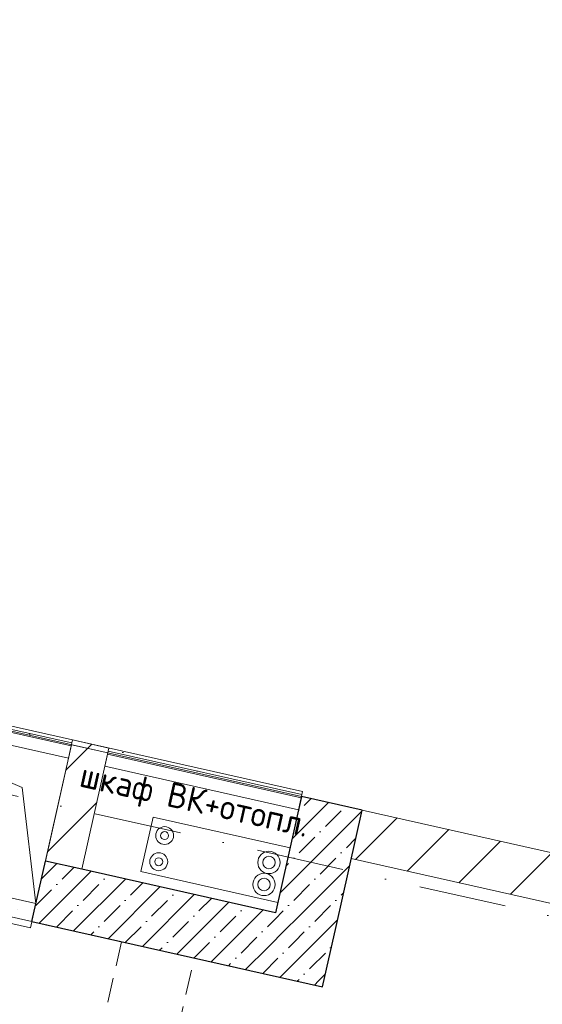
# Model space of a CAD drawing. Header units: millimetres. Extents: x -7218036 to -6881410, y 6117771 to 6219607.
# Tile 21 of 84: x -7172232 to -7170126, y 6140689 to 6144655. Entities that reach past the tile are written whole.
import ezdxf
from ezdxf.enums import TextEntityAlignment as Align

# ---------------------------------------------------------------- set-up
doc = ezdxf.new("R2010")
doc.units = ezdxf.units.MM
doc.header["$MEASUREMENT"] = 0
doc.linetypes.add('Dashed_1', pattern=[150, 100, -50])
doc.linetypes.add('Штрихпунктирная', pattern=[670.277762, 352.777767, -176.388884, 0, -141.111112])
for name, color, linetype in [('S - МОП.АР', 7, 'Continuous'), ('АР-Стены_внутренние_пилоны.АР', 7, 'Continuous'), ('АР-Стены_Перегородки_шахты_.АР', 7, 'Continuous'), ('АР-Чертеж-Оси_Осевые размеры.АР', 7, 'Continuous'), ('ИОС-Шахты и отверстия.АР', 7, 'Continuous')]:
    doc.layers.add(name, color=color, linetype=linetype)
for name, color, linetype, lineweight in [('АР-Отметки высот_новые.АР_Ном._пера__120', 7, 'Continuous', 0), ('АР-Стены_внутренние_пилоны.АР_Ном._пера__1', 7, 'Continuous', 15), ('АР-Стены_Перегородки_шахты_.АР_Ном._пера__1', 7, 'Continuous', 15), ('АР-Чертеж-Оси_Осевые размеры.АР_Ном._пера__120', 7, 'Continuous', 0), ('ИОС-Шахты и отверстия (перекидка)_Ном._пера__1', 7, 'Continuous', 0), ('ИОС-Шахты и отверстия.АР_Ном._пера__1', 7, 'Continuous', 0)]:
    doc.layers.add(name, color=color, linetype=linetype, lineweight=lineweight)
doc.styles.add('РЎР“Р•РќР•Р\xa0Р\x98Р\xa0_РЎРўР\x98Р›Р¬_2', font='GOST_Common.ttf')
doc.styles.add('РЎР“Р•РќР•Р\xa0Р\x98Р\xa0_РЎРўР\x98Р›Р¬_3', font='GOTHIC.TTF')
pattern_1 = [(45, (-6566190.34, 6562677.8), (-127.279217, 127.279217), [])]
pattern_2 = [(0, (-6566190.34, 6562677.795), (0, 75), [0, -75])]
pattern_3 = [(45, (-6566190.34, 6562677.8), (-84.852814, 84.852814), []), (45, (-6566232.77, 6562720.22), (-84.852814, 84.852814), [90, -30, 0, -30])]

# ---------------------------------------------------------------- blocks, each defined once
blk = doc.blocks.new('Стена_47_1', base_point=(-7172127.7, 6141266.3))
at = {"layer": 'АР-Стены_внутренние_пилоны.АР', "linetype": 'Continuous', "lineweight": 0, "true_color": 0x000000}
h = blk.add_hatch(dxfattribs=at)
h.set_pattern_fill('БЛОКИ_БЕТОННЫЕ_ЭФФЕКТИВН_78', color=18, style=0, pattern_type=2)
h.set_pattern_definition(pattern_1)
h.paths.add_polyline_path([(-7172023.7, 6141729.7), (-7171877.3, 6141696.8), (-7171874.6, 6141709), (-7172020.9, 6141741.9)])
h = blk.add_hatch(dxfattribs=at)
h.set_pattern_fill('БЛОКИ_БЕТОННЫЕ_ЭФФЕКТИВН_78', color=18, style=0, pattern_type=2)
h.set_pattern_definition(pattern_1)
h.paths.add_polyline_path([(-7172020.9, 6141741.9), (-7171874.6, 6141709), (-7171871.8, 6141721.2), (-7172018.2, 6141754.1)])
h = blk.add_hatch(dxfattribs=at)
h.set_pattern_fill('БЛОКИ_БЕТОННЫЕ_ЭФФЕКТИВН_78', color=18, style=0, pattern_type=2)
h.set_pattern_definition(pattern_1)
h.paths.add_polyline_path([(-7172022.6, 6141734.5), (-7172127.7, 6141266.3), (-7171981.4, 6141233.4), (-7171876.2, 6141701.7)])
h = blk.add_hatch(dxfattribs=at)
h.set_pattern_fill('БЛОКИ_БЕТОННЫЕ_ЭФФЕКТИВН_78', color=18, style=0, pattern_type=2)
h.set_pattern_definition(pattern_1)
h.paths.add_polyline_path([(-7172034.6, 6141680.9), (-7171888.3, 6141648), (-7171877.3, 6141696.8), (-7172023.7, 6141729.7)])
at = {"layer": 'АР-Стены_внутренние_пилоны.АР_Ном._пера__1', "color": 7, "linetype": 'Continuous', "lineweight": 30}
blk.add_line((-7171981.4, 6141233.4), (-7172127.7, 6141266.3), dxfattribs=at)
at = {"layer": 'АР-Стены_внутренние_пилоны.АР_Ном._пера__1', "color": 7, "linetype": 'Continuous', "lineweight": 15, "flags": 128}
for points in [[(-7172022.6, 6141734.5), (-7172127.7, 6141266.3)], [(-7172022.6, 6141734.5), (-7171876.2, 6141701.7)], [(-7171981.4, 6141233.4), (-7171876.2, 6141701.7)]]:
    blk.add_lwpolyline(points, dxfattribs=at)
at = {"layer": 'АР-Стены_Перегородки_шахты_.АР_Ном._пера__1', "color": 7, "linetype": 'Continuous', "lineweight": 15}
for p, q in [((-7172020.9, 6141741.9), (-7172023.7, 6141729.7)), ((-7172018.2, 6141754.1), (-7172020.9, 6141741.9)), ((-7172023.7, 6141729.7), (-7172034.6, 6141680.9)), ((-7171888.3, 6141648), (-7171877.3, 6141696.8)), ((-7171877.3, 6141696.8), (-7171874.6, 6141709)), ((-7171874.6, 6141709), (-7171871.8, 6141721.2))]:
    blk.add_line(p, q, dxfattribs=at)
at = {"layer": 'АР-Стены_Перегородки_шахты_.АР_Ном._пера__1', "color": 7, "linetype": 'Continuous', "lineweight": 0}
blk.add_line((-7171871.8, 6141721.2), (-7172018.2, 6141754.1), dxfattribs=at)
blk = doc.blocks.new('Стена_48_1', base_point=(-7175380.9, 6142458.1))
at = {"layer": 'АР-Стены_Перегородки_шахты_.АР', "linetype": 'Continuous', "lineweight": 0, "true_color": 0x000000}
h = blk.add_hatch(dxfattribs=at)
h.set_pattern_fill('ШТУКАТУРКА__ГИПС_03_0001', color=18, style=0, pattern_type=2)
h.set_pattern_definition(pattern_2)
h.paths.add_polyline_path([(-7173811.3, 6142144), (-7175275.1, 6142472.8), (-7175277.9, 6142460.6), (-7173814, 6142131.8)])
h = blk.add_hatch(dxfattribs=at)
h.set_pattern_fill('ШТУКАТУРКА__ГИПС_03_0001', color=18, style=0, pattern_type=2)
h.set_pattern_definition(pattern_2)
h.paths.add_polyline_path([(-7173808.5, 6142156.2), (-7175272.4, 6142485), (-7175275.1, 6142472.8), (-7173811.3, 6142144)])
h = blk.add_hatch(dxfattribs=at)
h.set_pattern_fill('ШТУКАТУРКА__ГИПС_03_0001', color=18, style=0, pattern_type=2)
h.set_pattern_definition(pattern_2)
h.paths.add_polyline_path([(-7173567.3, 6142089.2), (-7173143, 6141993.9), (-7173140.2, 6142006.1), (-7173564.6, 6142101.4)])
h = blk.add_hatch(dxfattribs=at)
h.set_pattern_fill('ШТУКАТУРКА__ГИПС_03_0001', color=18, style=0, pattern_type=2)
h.set_pattern_definition(pattern_2)
h.paths.add_polyline_path([(-7173570.1, 6142077), (-7173145.7, 6141981.7), (-7173143, 6141993.9), (-7173567.3, 6142089.2)])
h = blk.add_hatch(dxfattribs=at)
h.set_pattern_fill('ШТУКАТУРКА__ГИПС_03_0001', color=18, style=0, pattern_type=2)
h.set_pattern_definition(pattern_2)
h.paths.add_polyline_path([(-7172999.3, 6141948.8), (-7172023.7, 6141729.7), (-7172020.9, 6141741.9), (-7172996.6, 6141961)])
h = blk.add_hatch(dxfattribs=at)
h.set_pattern_fill('ШТУКАТУРКА__ГИПС_03_0001', color=18, style=0, pattern_type=2)
h.set_pattern_definition(pattern_2)
h.paths.add_polyline_path([(-7172996.6, 6141961), (-7172020.9, 6141741.9), (-7172018.2, 6141754.1), (-7172993.9, 6141973.2)])
h = blk.add_hatch(dxfattribs=at)
h.set_pattern_fill('ШТУКАТУРКА__ГИПС_03_0001', color=18, style=0, pattern_type=2)
h.set_pattern_definition(pattern_2)
h.paths.add_polyline_path([(-7171877.3, 6141696.8), (-7171096.7, 6141521.5), (-7171094, 6141533.7), (-7171874.6, 6141709)])
h = blk.add_hatch(dxfattribs=at)
h.set_pattern_fill('ШТУКАТУРКА__ГИПС_03_0001', color=18, style=0, pattern_type=2)
h.set_pattern_definition(pattern_2)
h.paths.add_polyline_path([(-7171874.6, 6141709), (-7171094, 6141533.7), (-7171091.3, 6141545.9), (-7171871.8, 6141721.2)])
at = {"layer": 'АР-Стены_Перегородки_шахты_.АР_Ном._пера__1', "color": 7, "linetype": 'Continuous', "lineweight": 0}
for p, q in [((-7173814, 6142131.8), (-7175277.9, 6142460.6)), ((-7173811.3, 6142144), (-7175275.1, 6142472.8)), ((-7173145.7, 6141981.7), (-7173570.1, 6142077)), ((-7173143, 6141993.9), (-7173567.3, 6142089.2)), ((-7172023.7, 6141729.7), (-7172999.3, 6141948.8)), ((-7172020.9, 6141741.9), (-7172996.6, 6141961)), ((-7171096.7, 6141521.5), (-7171877.3, 6141696.8)), ((-7171094, 6141533.7), (-7171874.6, 6141709))]:
    blk.add_line(p, q, dxfattribs=at)
at = {"layer": 'АР-Стены_Перегородки_шахты_.АР_Ном._пера__1', "color": 7, "linetype": 'Continuous', "lineweight": 30}
for p, q in [((-7173811.3, 6142144), (-7173814, 6142131.8)), ((-7173808.5, 6142156.2), (-7173811.3, 6142144)), ((-7173814, 6142131.8), (-7173825, 6142083)), ((-7173567.3, 6142089.2), (-7173564.6, 6142101.4)), ((-7173581, 6142028.2), (-7173570.1, 6142077)), ((-7173570.1, 6142077), (-7173567.3, 6142089.2))]:
    blk.add_line(p, q, dxfattribs=at)
at = {"layer": 'АР-Стены_Перегородки_шахты_.АР_Ном._пера__1', "color": 7, "linetype": 'Continuous', "lineweight": 15}
for p, q in [((-7173145.7, 6141981.7), (-7173156.7, 6141932.9)), ((-7173143, 6141993.9), (-7173145.7, 6141981.7)), ((-7173140.2, 6142006.1), (-7173143, 6141993.9)), ((-7173010.3, 6141900), (-7172999.3, 6141948.8)), ((-7172999.3, 6141948.8), (-7172996.6, 6141961)), ((-7172996.6, 6141961), (-7172993.9, 6141973.2)), ((-7172020.9, 6141741.9), (-7172023.7, 6141729.7)), ((-7172018.2, 6141754.1), (-7172020.9, 6141741.9)), ((-7172023.7, 6141729.7), (-7172034.6, 6141680.9)), ((-7171888.3, 6141648), (-7171877.3, 6141696.8)), ((-7171877.3, 6141696.8), (-7171874.6, 6141709)), ((-7171874.6, 6141709), (-7171871.8, 6141721.2))]:
    blk.add_line(p, q, dxfattribs=at)
at = {"layer": 'АР-Стены_Перегородки_шахты_.АР_Ном._пера__1', "color": 7, "linetype": 'Continuous', "lineweight": 0, "flags": 128}
for points in [[(-7175272.4, 6142485), (-7175288.8, 6142411.8)], [(-7171091.3, 6141545.9), (-7175272.4, 6142485)], [(-7175288.8, 6142411.8), (-7173825, 6142083)], [(-7173581, 6142028.2), (-7173156.7, 6141932.9)], [(-7173010.3, 6141900), (-7172034.6, 6141680.9)], [(-7171888.3, 6141648), (-7171107.7, 6141472.7)], [(-7171107.7, 6141472.7), (-7171091.3, 6141545.9)]]:
    blk.add_lwpolyline(points, dxfattribs=at)
blk = doc.blocks.new('Стена_59_1', base_point=(-7171200.8, 6141058.1))
at = {"layer": 'АР-Стены_внутренние_пилоны.АР', "linetype": 'Continuous', "lineweight": 0, "true_color": 0x000000}
h = blk.add_hatch(dxfattribs=at)
h.set_pattern_fill('ЖЕЛЕЗОБЕТОН__PROJECT__0001', color=18, style=0, pattern_type=2)
h.set_pattern_definition(pattern_3)
h.paths.add_polyline_path([(-7170956.9, 6141003.3), (-7170851.7, 6141471.6), (-7171095.6, 6141526.3), (-7171200.8, 6141058.1)])
at = {"layer": 'АР-Стены_внутренние_пилоны.АР_Ном._пера__1', "color": 7, "linetype": 'Continuous', "lineweight": 30, "flags": 128}
for points in [[(-7171095.6, 6141526.3), (-7171200.8, 6141058.1)], [(-7170851.7, 6141471.6), (-7171095.6, 6141526.3)], [(-7170956.9, 6141003.3), (-7170851.7, 6141471.6)]]:
    blk.add_lwpolyline(points, dxfattribs=at)
blk = doc.blocks.new('Стена_83_1', base_point=(-7169332, 6141027.8))
at = {"layer": 'АР-Стены_внутренние_пилоны.АР', "linetype": 'Continuous', "lineweight": 0, "true_color": 0x000000}
h = blk.add_hatch(dxfattribs=at)
h.set_pattern_fill('БЛОКИ_БЕТОННЫЕ_ЭФФЕКТИВН_78', color=18, style=0, pattern_type=2)
h.set_pattern_definition(pattern_1)
h.paths.add_polyline_path([(-7169310.1, 6141125.4), (-7170851.7, 6141471.6), (-7170895.5, 6141276.5), (-7169353.9, 6140930.2)])
at = {"layer": 'АР-Стены_внутренние_пилоны.АР_Ном._пера__1', "color": 7, "linetype": 'Continuous', "lineweight": 15, "flags": 128}
for points in [[(-7170851.7, 6141471.6), (-7170895.5, 6141276.5)], [(-7169310.1, 6141125.4), (-7170851.7, 6141471.6)], [(-7170895.5, 6141276.5), (-7169353.9, 6140930.2)], [(-7169353.9, 6140930.2), (-7169310.1, 6141125.4)]]:
    blk.add_lwpolyline(points, dxfattribs=at)
blk = doc.blocks.new('Стена_93_1', base_point=(-7172166.1, 6141095.5))
at = {"layer": 'АР-Стены_внутренние_пилоны.АР', "linetype": 'Continuous', "lineweight": 0, "true_color": 0x000000}
h = blk.add_hatch(dxfattribs=at)
h.set_pattern_fill('БУТ__50__0001', color=18, style=0, pattern_type=2)
h.set_pattern_definition([(45, (-6566190.34, 6562677.8), (-169.70563, 169.70563), []), (90, (-6566360.05, 6562847.5), (-216, 0), [0, -144, 0, -216]), (155, (-6566190.34, 6563017.2), (91.285545, 195.76248), [0, -105.6, 0, -182.4])])
h.paths.add_polyline_path([(-7172166.1, 6141095.5), (-7173141.8, 6141314.6), (-7173163.7, 6141217), (-7172188, 6140997.9)])
at = {"layer": 'АР-Стены_внутренние_пилоны.АР_Ном._пера__1', "color": 7, "linetype": 'Continuous', "lineweight": 15, "flags": 128}
for points in [[(-7173141.8, 6141314.6), (-7173163.7, 6141217)], [(-7172166.1, 6141095.5), (-7173141.8, 6141314.6)], [(-7173163.7, 6141217), (-7172188, 6140997.9)], [(-7172188, 6140997.9), (-7172166.1, 6141095.5)]]:
    blk.add_lwpolyline(points, dxfattribs=at)
blk = doc.blocks.new('Стена_97_1', base_point=(-7172127.7, 6141266.3))
at = {"layer": 'АР-Стены_внутренние_пилоны.АР', "linetype": 'Continuous', "lineweight": 0, "true_color": 0x000000}
h = blk.add_hatch(dxfattribs=at)
h.set_pattern_fill('ЖЕЛЕЗОБЕТОН__PROJECT__0001', color=18, style=0, pattern_type=2)
h.set_pattern_definition(pattern_3)
h.paths.add_polyline_path([(-7172127.7, 6141266.3), (-7172182.5, 6141022.4), (-7171981.4, 6141233.4)])
h = blk.add_hatch(dxfattribs=at)
h.set_pattern_fill('ЖЕЛЕЗОБЕТОН__PROJECT__0001', color=18, style=0, pattern_type=2)
h.set_pattern_definition(pattern_3)
h.paths.add_polyline_path([(-7171200.8, 6141058.1), (-7171981.4, 6141233.4), (-7172182.5, 6141022.4), (-7171255.6, 6140814.1)])
h = blk.add_hatch(dxfattribs=at)
h.set_pattern_fill('ЖЕЛЕЗОБЕТОН__PROJECT__0001', color=18, style=0, pattern_type=2)
h.set_pattern_definition(pattern_3)
h.paths.add_polyline_path([(-7171255.6, 6140814.1), (-7171011.7, 6140759.4), (-7171200.8, 6141058.1)])
h = blk.add_hatch(dxfattribs=at)
h.set_pattern_fill('ЖЕЛЕЗОБЕТОН__PROJECT__0001', color=18, style=0, pattern_type=2)
h.set_pattern_definition(pattern_3)
h.paths.add_polyline_path([(-7171200.8, 6141058.1), (-7171011.7, 6140759.4), (-7170956.9, 6141003.3)])
at = {"layer": 'АР-Стены_внутренние_пилоны.АР_Ном._пера__1', "color": 7, "linetype": 'Continuous', "lineweight": 30}
blk.add_line((-7171981.4, 6141233.4), (-7172127.7, 6141266.3), dxfattribs=at)
at = {"layer": 'АР-Стены_внутренние_пилоны.АР_Ном._пера__1', "color": 7, "linetype": 'Continuous', "lineweight": 30, "flags": 128}
for points in [[(-7172182.5, 6141022.4), (-7172127.7, 6141266.3)], [(-7171200.8, 6141058.1), (-7171981.4, 6141233.4)], [(-7172182.5, 6141022.4), (-7171011.7, 6140759.4)], [(-7171011.7, 6140759.4), (-7170956.9, 6141003.3)]]:
    blk.add_lwpolyline(points, dxfattribs=at)
blk = doc.blocks.new('Стандартный Маркер Сетки[49]_1', base_point=(-7215418.6, 6151224.6))
at = {"layer": 'АР-Чертеж-Оси_Осевые размеры.АР_Ном._пера__120', "color": 7, "linetype": 'Штрихпунктирная', "lineweight": 0}
blk.add_line((-7214442.9, 6151005.4), (-7135501.7, 6133275.6), dxfattribs=at)
at = {"layer": 'АР-Чертеж-Оси_Осевые размеры.АР_Ном._пера__120', "color": 7, "lineweight": 0, "style": 'РЎР“Р•РќР•Р\xa0Р\x98Р\xa0_РЎРўР\x98Р›Р¬_3'}
for tag, p in [('AC_MarkerText_1_0', (-7215836.5, 6151515.2)), ('AC_MarkerText_1_1', (-7133968.2, 6133128))]:
    blk.add_attdef(tag, text='', height=350, rotation=347.3417, dxfattribs=at).set_placement(p, align=Align.TOP_CENTER)
blk = doc.blocks.new('Символ Проема в Полу 21[58]_1', base_point=(-7173010.3, 6141900))
at = {"layer": 'ИОС-Шахты и отверстия.АР_Ном._пера__1', "color": 7, "linetype": 'Continuous', "lineweight": 0, "flags": 128}
for points in [[(-7172221.6, 6141562.5), (-7172166.1, 6141095.5), (-7173141.8, 6141314.6), (-7173010.3, 6141900)], [(-7173010.3, 6141900), (-7172034.6, 6141680.9), (-7172166.1, 6141095.5), (-7172221.6, 6141562.5)]]:
    blk.add_lwpolyline(points, close=True, dxfattribs=at)
blk = doc.blocks.new('Стандартный Маркер Сетки[59]_1', base_point=(-7215418.6, 6151224.6))
at = {"layer": 'АР-Чертеж-Оси_Осевые размеры.АР_Ном._пера__120', "color": 7, "linetype": 'Штрихпунктирная', "lineweight": 0}
blk.add_line((-7214442.9, 6151005.4), (-7135501.7, 6133275.6), dxfattribs=at)
at = {"layer": 'АР-Чертеж-Оси_Осевые размеры.АР_Ном._пера__120', "color": 7, "lineweight": 0, "style": 'РЎР“Р•РќР•Р\xa0Р\x98Р\xa0_РЎРўР\x98Р›Р¬_3'}
for tag, p in [('AC_MarkerText_1_0', (-7215836.5, 6151515.2)), ('AC_MarkerText_1_1', (-7133968.2, 6133128))]:
    blk.add_attdef(tag, text='', height=350, rotation=347.3417, dxfattribs=at).set_placement(p, align=Align.TOP_CENTER)
blk = doc.blocks.new('Стандартный Маркер Сетки[62]_1', base_point=(-7215418.6, 6151224.6))
at = {"layer": 'АР-Чертеж-Оси_Осевые размеры.АР_Ном._пера__120', "color": 7, "linetype": 'Штрихпунктирная', "lineweight": 0}
blk.add_line((-7214442.9, 6151005.4), (-7135501.7, 6133275.6), dxfattribs=at)
at = {"layer": 'АР-Чертеж-Оси_Осевые размеры.АР_Ном._пера__120', "color": 7, "lineweight": 0, "style": 'РЎР“Р•РќР•Р\xa0Р\x98Р\xa0_РЎРўР\x98Р›Р¬_3'}
for tag, p in [('AC_MarkerText_1_0', (-7215836.5, 6151515.2)), ('AC_MarkerText_1_1', (-7133968.2, 6133128))]:
    blk.add_attdef(tag, text='', height=350, rotation=347.3417, dxfattribs=at).set_placement(p, align=Align.TOP_CENTER)
blk = doc.blocks.new('Стандартный Маркер Сетки[66]_1', base_point=(-7215418.6, 6151224.6))
at = {"layer": 'АР-Чертеж-Оси_Осевые размеры.АР_Ном._пера__120', "color": 7, "linetype": 'Штрихпунктирная', "lineweight": 0}
blk.add_line((-7214442.9, 6151005.4), (-7135501.7, 6133275.6), dxfattribs=at)
at = {"layer": 'АР-Чертеж-Оси_Осевые размеры.АР_Ном._пера__120', "color": 7, "lineweight": 0, "style": 'РЎР“Р•РќР•Р\xa0Р\x98Р\xa0_РЎРўР\x98Р›Р¬_3'}
for tag, p in [('AC_MarkerText_1_0', (-7215836.5, 6151515.2)), ('AC_MarkerText_1_1', (-7133968.2, 6133128))]:
    blk.add_attdef(tag, text='', height=350, rotation=347.3417, dxfattribs=at).set_placement(p, align=Align.TOP_CENTER)

msp = doc.modelspace()

# ---------------------------------------------------------------- linework, layer by layer
at = {"layer": 'S - МОП.АР', "color": 254, "linetype": 'Continuous', "lineweight": 0, "true_color": 0xd1c7d6, "flags": 128}
msp.add_lwpolyline([(-7169353.6, 6140930.2), (-7170895.5, 6141276.5), (-7171011.7, 6140759.2), (-7175631.9, 6141796.9), (-7175526.8, 6142265.1), (-7183990.6, 6144166), (-7185619.8, 6136911.9), (-7182409.9, 6136191), (-7182058.5, 6137755.4), (-7181765.8, 6137689.7), (-7182117.2, 6136125.2), (-7178365.6, 6135282.6), (-7178113.6, 6136404.7), (-7177703.8, 6136312.7), (-7177955.9, 6135190.5), (-7171730.8, 6133792.5), (-7171478.8, 6134914.6), (-7171088.6, 6134826.9), (-7171340.6, 6133704.9), (-7168018.3, 6132958.7)], dxfattribs=at)
at = {"layer": 'АР-Отметки высот_новые.АР_Ном._пера__120', "color": 7, "linetype": 'Continuous', "lineweight": 0}
for p, q in [((-7171693.4, 6141443.2), (-7171742.7, 6141223.7)), ((-7171142.1, 6141319.4), (-7171693.4, 6141443.2)), ((-7171191.4, 6141099.9), (-7171142.1, 6141319.4)), ((-7171742.7, 6141223.7), (-7171191.4, 6141099.9))]:
    msp.add_line(p, q, dxfattribs=at)
at = {"layer": 'ИОС-Шахты и отверстия (перекидка)_Ном._пера__1', "color": 7, "linetype": 'Continuous', "lineweight": 0}
msp.add_line((-7175276.8, 6142465.5), (-7171095.6, 6141526.3), dxfattribs=at)
at = {"layer": 'ИОС-Шахты и отверстия.АР_Ном._пера__1', "color": 7, "linetype": 'Dashed_1', "lineweight": 0}
msp.add_lwpolyline([(-7171887.2, 6140648.7), (-7171594.5, 6140582.9), (-7171528.7, 6140875.6), (-7171821.5, 6140941.4)], close=True, dxfattribs=at)
at = {"layer": 'ИОС-Шахты и отверстия.АР_Ном._пера__1', "color": 7, "linetype": 'Continuous', "lineweight": 0}
for centre, radius in [((-7171647.5, 6141368.9), 36), ((-7171647.5, 6141368.9), 16), ((-7171227.1, 6141260.6), 45), ((-7171671.2, 6141263.5), 36), ((-7171671.2, 6141263.5), 16), ((-7171227.1, 6141260.6), 25), ((-7171247, 6141172), 45), ((-7171247, 6141172), 25)]:
    msp.add_circle(centre, radius, dxfattribs=at)

# ---------------------------------------------------------------- block references
at = {"layer": 'АР-Стены_внутренние_пилоны.АР', "color": 7, "lineweight": 0}
for name, p in [('Стена_47_1', (-7172127.7, 6141266.3)), ('Стена_59_1', (-7171200.8, 6141058.1)), ('Стена_83_1', (-7169332, 6141027.8)), ('Стена_93_1', (-7172166.1, 6141095.5)), ('Стена_97_1', (-7172127.7, 6141266.3))]:
    msp.add_blockref(name, p, dxfattribs=at)
at = {"layer": 'АР-Стены_Перегородки_шахты_.АР', "color": 7, "lineweight": 0}
msp.add_blockref('Стена_48_1', (-7175380.9, 6142458.1), dxfattribs=at)
at = {"layer": 'АР-Чертеж-Оси_Осевые размеры.АР', "color": 8, "linetype": 'Continuous', "lineweight": 15}
for name in ['Стандартный Маркер Сетки[49]_1', 'Стандартный Маркер Сетки[59]_1', 'Стандартный Маркер Сетки[62]_1', 'Стандартный Маркер Сетки[66]_1']:
    msp.add_blockref(name, (-7215418.6, 6151224.6), dxfattribs=at)
at = {"layer": 'ИОС-Шахты и отверстия.АР', "color": 7, "linetype": 'Continuous', "lineweight": 0}
msp.add_blockref('Символ Проема в Полу 21[58]_1', (-7173010.3, 6141900), dxfattribs=at)

# ---------------------------------------------------------------- texts
at = {"layer": 'ИОС-Шахты и отверстия.АР_Ном._пера__1', "color": 7, "linetype": 'Continuous', "lineweight": 0, "insert": (-7171528.9, 6141500.7), "char_height": 100, "attachment_point": 5, "rotation": 347.3419, "style": 'РЎР“Р•РќР•Р\xa0Р\x98Р\xa0_РЎРўР\x98Р›Р¬_2'}
msp.add_mtext('\\A1;{\\pqc;\\fGOST Common|b0|i0|c204|p0;\\W1.000000;шкаф ВК+отопл.}', dxfattribs=at)

doc.saveas('drawing.dxf')
